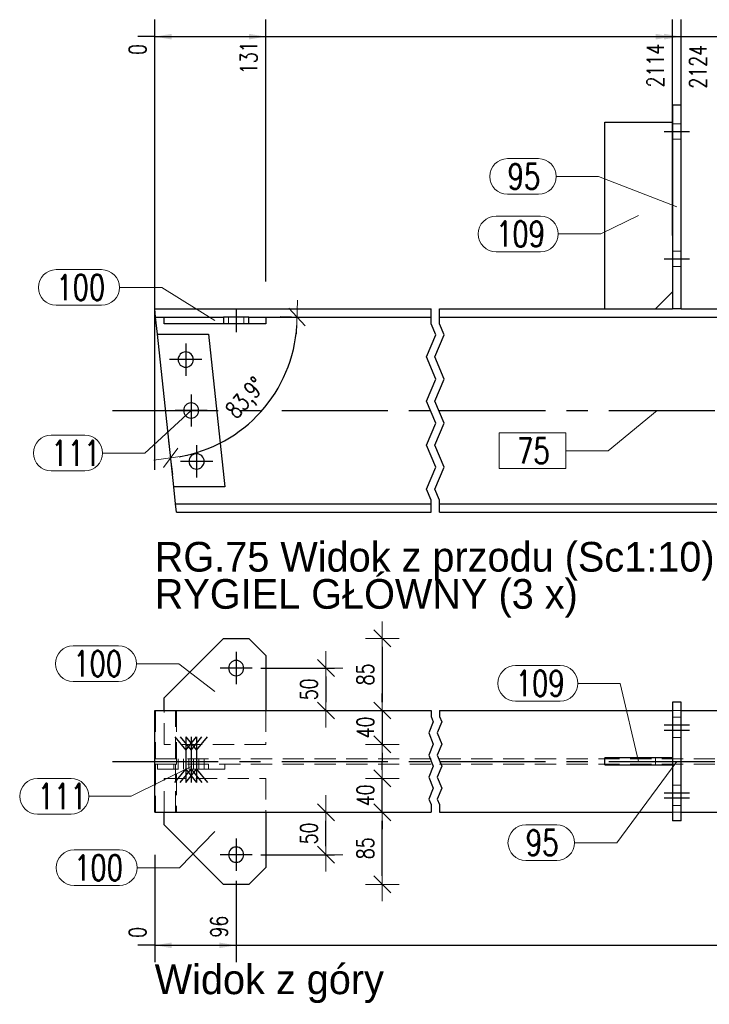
# Model space of a CAD drawing. Header units: millimetres. Extents: x 3536 to 4290, y 11030 to 11491.
# Tile 99 of 102: x 4122 to 4203, y 11310 to 11426. Entities that reach past the tile are written whole.
import ezdxf

# ---------------------------------------------------------------- set-up
doc = ezdxf.new("R2010")
doc.units = ezdxf.units.MM
doc.header["$LTSCALE"] = 10
doc.linetypes.add('HIDDEN', pattern=[0.375, 0.25, -0.125])
doc.linetypes.add('MITTE', pattern=[2, 1.25, -0.25, 0.25, -0.25])
doc.layers.get('Defpoints').update_dxf_attribs({"color": 1})
for name, color, linetype in [('PS_BOLT', 4, 'Continuous'), ('PS_MID', 5, 'MITTE'), ('PS_SHAPE', 3, 'Continuous')]:
    doc.layers.add(name, color=color, linetype=linetype)
for name, color, linetype, lineweight in [('PS_DIM', 4, 'Continuous', 13), ('PS_Hidden', 2, 'HIDDEN', 9), ('PS_Pos', 1, 'Continuous', 15), ('PS_SOLID', 7, 'Continuous', 30)]:
    doc.layers.add(name, color=color, linetype=linetype, lineweight=lineweight)
doc.styles.add('simplex', font='simplex.shx', dxfattribs={"width": 0.75})
doc.dimstyles.new('1_10_GŁ_DS1-LS10', dxfattribs={"dimtxt": 2, "dimasz": 2, "dimexe": 2, "dimexo": 5, "dimgap": 1, "dimtad": 1, "dimjust": 4, "dimdec": 0, "dimlfac": 10, "dimtxsty": 'simplex', "dimblk1": 'NONE', "dimsah": 1, "dimcen": 2, "dimclrd": 256, "dimclre": 256, "dimclrt": 3, "dimadec": 1, "dimazin": 0, "dimtfac": 1, "dimtdec": 0, "dimtmove": 2, "dimatfit": 3, "dimfxl": 1, "dimarcsym": 0})
doc.dimstyles.new('1_10_PRZ', dxfattribs={"dimtxt": 2, "dimasz": 1, "dimexe": 2, "dimexo": 5, "dimgap": 1, "dimtad": 1, "dimdec": 0, "dimlfac": 10, "dimtxsty": 'simplex', "dimblk": 'dimznak', "dimcen": 2, "dimse1": 1, "dimse2": 1, "dimclrt": 3, "dimadec": 1, "dimazin": 0, "dimtfac": 1, "dimtdec": 0, "dimtix": 1, "dimtmove": 2, "dimatfit": 3, "dimldrblk": 'dim-grot', "dimfxl": 1, "dimarcsym": 0})
doc.dimstyles.new('1_10_SC', dxfattribs={"dimtxt": 2, "dimasz": 1, "dimexe": 1, "dimexo": 1, "dimgap": 1, "dimtad": 1, "dimdec": 0, "dimlfac": 10, "dimtxsty": 'simplex', "dimblk": 'dimznak', "dimcen": 2, "dimclrd": 256, "dimclre": 256, "dimclrt": 3, "dimadec": 1, "dimazin": 0, "dimtfac": 1, "dimtdec": 0, "dimtix": 1, "dimtmove": 2, "dimatfit": 3, "dimldrblk": 'dim-grot', "dimfxl": 1, "dimarcsym": 0})

# ---------------------------------------------------------------- blocks, each defined once
blk = doc.blocks.new('dimznak')
at = {"color": 0}
for points in [[(0, 2), (0, -2)], [(-2, 0), (2, 0)]]:
    blk.add_lwpolyline(points, dxfattribs=at)
at = {"color": 2}
blk.add_lwpolyline([(1, 1), (-1, -1)], dxfattribs=at)
blk = doc.blocks.new('*D21')
at = {"layer": 'Defpoints', "color": 0, "transparency": 16777216}
for p in [(4150.84, 11390.72), (4170.34, 11390.72), (4138.05, 11388.7), (4147.19, 11376.89), (4139.97, 11370.7)]:
    blk.add_point(p, dxfattribs=at)
at = {"layer": 'PS_DIM', "lineweight": -2, "transparency": 16777216}
blk.add_arc((4137.84, 11390.72), 16.7, 279.5242, 356.5678, dxfattribs=at)
for p, rotation in [((4154.53, 11390.72), 88.28392263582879), ((4139.61, 11374.12), 187.8080801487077)]:
    blk.add_blockref('dimznak', p, dxfattribs=dict(at, rotation=rotation))
at = {"layer": 'PS_DIM', "color": 3, "transparency": 16777216, "insert": (4148.63, 11381.02), "char_height": 2, "attachment_point": 5, "rotation": 48.046, "style": 'simplex'}
blk.add_mtext('83,9°', dxfattribs=at)
blk = doc.blocks.new('dim-grot')
blk.add_hatch(color=256).paths.add_polyline_path([(0, 0), (-2, 0.5), (-2, -0.5)])
blk.add_lwpolyline([(0, 0), (-2, 0.5), (-2, -0.5), (0, 0)])
blk = doc.blocks.new('*D138')
at = {"layer": 'Defpoints', "color": 0, "transparency": 16777216}
for p in [(4137.73, 11423.79), (4137.73, 11367.7), (4137.73, 11367.7)]:
    blk.add_point(p, dxfattribs=at)
at = {"layer": 'PS_DIM', "lineweight": -2, "transparency": 16777216}
for p, q in [((4137.73, 11372.7), (4137.73, 11425.79)), ((4137.73, 11372.7), (4137.73, 11425.79)), ((4137.73, 11423.79), (4135.73, 11423.79)), ((4137.73, 11423.79), (4137.73, 11423.79)), ((4139.73, 11423.79), (4141.73, 11423.79))]:
    blk.add_line(p, q, dxfattribs=at)
at = {"layer": 'PS_DIM', "transparency": 16777216}
blk.add_solid([(4139.73, 11424.12), (4139.73, 11423.45), (4137.73, 11423.79)], dxfattribs=at)
at = {"layer": 'PS_DIM', "color": 3, "transparency": 16777216, "insert": (4135.71, 11422.27), "char_height": 2, "attachment_point": 5, "rotation": 90, "style": 'simplex'}
blk.add_mtext('0', dxfattribs=at)
blk = doc.blocks.new('_None')
blk = doc.blocks.new('*D139')
at = {"layer": 'Defpoints', "color": 0, "transparency": 16777216}
for p in [(4150.84, 11423.79), (4150.84, 11389.92), (4137.73, 11367.7)]:
    blk.add_point(p, dxfattribs=at)
at = {"layer": 'PS_DIM', "lineweight": -2, "transparency": 16777216}
for p, q in [((4137.73, 11372.7), (4137.73, 11425.79)), ((4150.84, 11394.92), (4150.84, 11425.79)), ((4137.73, 11423.79), (4148.84, 11423.79))]:
    blk.add_line(p, q, dxfattribs=at)
at = {"layer": 'PS_DIM', "transparency": 16777216}
blk.add_solid([(4148.84, 11424.12), (4148.84, 11423.45), (4150.84, 11423.79)], dxfattribs=at)
at = {"layer": 'PS_DIM', "color": 3, "transparency": 16777216, "insert": (4148.82, 11421.3), "char_height": 2, "attachment_point": 5, "rotation": 90, "style": 'simplex'}
blk.add_mtext('131', dxfattribs=at)
blk = doc.blocks.new('*D140')
at = {"layer": 'Defpoints', "color": 0, "transparency": 16777216}
for p in [(4198.84, 11423.79), (4198.84, 11395.33), (4137.73, 11367.7)]:
    blk.add_point(p, dxfattribs=at)
at = {"layer": 'PS_DIM', "lineweight": -2, "transparency": 16777216}
for p, q in [((4137.73, 11372.7), (4137.73, 11425.79)), ((4198.84, 11400.33), (4198.84, 11425.79)), ((4137.73, 11423.79), (4196.84, 11423.79))]:
    blk.add_line(p, q, dxfattribs=at)
at = {"layer": 'PS_DIM', "transparency": 16777216}
blk.add_solid([(4196.84, 11424.12), (4196.84, 11423.45), (4198.84, 11423.79)], dxfattribs=at)
at = {"layer": 'PS_DIM', "color": 3, "transparency": 16777216, "insert": (4196.82, 11420.37), "char_height": 2, "attachment_point": 5, "rotation": 90, "style": 'simplex'}
blk.add_mtext('2114', dxfattribs=at)
blk = doc.blocks.new('*D141')
at = {"layer": 'Defpoints', "color": 0, "transparency": 16777216}
for p in [(4199.84, 11423.79), (4199.84, 11395.29), (4137.73, 11367.7)]:
    blk.add_point(p, dxfattribs=at)
at = {"layer": 'PS_DIM', "lineweight": -2, "transparency": 16777216}
for p, q in [((4137.73, 11372.7), (4137.73, 11425.79)), ((4199.84, 11400.29), (4199.84, 11425.79)), ((4137.73, 11423.79), (4197.84, 11423.79))]:
    blk.add_line(p, q, dxfattribs=at)
at = {"layer": 'PS_DIM', "transparency": 16777216}
blk.add_solid([(4197.84, 11424.12), (4197.84, 11423.45), (4199.84, 11423.79)], dxfattribs=at)
at = {"layer": 'PS_DIM', "color": 3, "transparency": 16777216, "insert": (4201.83, 11420.23), "char_height": 2, "attachment_point": 5, "rotation": 90, "style": 'simplex'}
blk.add_mtext('2124', dxfattribs=at)
blk = doc.blocks.new('*D142')
at = {"layer": 'Defpoints', "color": 0, "transparency": 16777216}
for p in [(4251.84, 11423.79), (4251.84, 11389.92), (4137.73, 11367.7)]:
    blk.add_point(p, dxfattribs=at)
at = {"layer": 'PS_DIM', "lineweight": -2, "transparency": 16777216}
for p, q in [((4137.73, 11372.7), (4137.73, 11425.79)), ((4251.84, 11394.92), (4251.84, 11425.79)), ((4137.73, 11423.79), (4249.84, 11423.79))]:
    blk.add_line(p, q, dxfattribs=at)
at = {"layer": 'PS_DIM', "transparency": 16777216}
blk.add_solid([(4249.84, 11424.12), (4249.84, 11423.45), (4251.84, 11423.79)], dxfattribs=at)
at = {"layer": 'PS_DIM', "color": 3, "transparency": 16777216, "insert": (4249.82, 11420.59), "char_height": 2, "attachment_point": 5, "rotation": 90, "style": 'simplex'}
blk.add_mtext('3711', dxfattribs=at)
blk = doc.blocks.new('*D143')
at = {"layer": 'Defpoints', "color": 0, "transparency": 16777216}
for p in [(4256.29, 11423.79), (4137.73, 11367.7), (4256.29, 11367.7)]:
    blk.add_point(p, dxfattribs=at)
at = {"layer": 'PS_DIM', "lineweight": -2, "transparency": 16777216}
for p, q in [((4137.73, 11372.7), (4137.73, 11425.79)), ((4256.29, 11372.7), (4256.29, 11425.79)), ((4137.73, 11423.79), (4254.29, 11423.79))]:
    blk.add_line(p, q, dxfattribs=at)
at = {"layer": 'PS_DIM', "transparency": 16777216}
blk.add_solid([(4254.29, 11424.12), (4254.29, 11423.45), (4256.29, 11423.79)], dxfattribs=at)
at = {"layer": 'PS_DIM', "color": 3, "transparency": 16777216, "insert": (4254.27, 11420.16), "char_height": 2, "attachment_point": 5, "rotation": 90, "style": 'simplex'}
blk.add_mtext('3756', dxfattribs=at)
blk = doc.blocks.new('*D144')
at = {"layer": 'Defpoints', "color": 0, "transparency": 16777216}
for p in [(4257.73, 11423.79), (4137.73, 11367.7), (4257.73, 11368.39)]:
    blk.add_point(p, dxfattribs=at)
at = {"layer": 'PS_DIM', "lineweight": -2, "transparency": 16777216}
for p, q in [((4137.73, 11372.7), (4137.73, 11425.79)), ((4257.73, 11373.39), (4257.73, 11425.79)), ((4137.73, 11423.79), (4255.73, 11423.79))]:
    blk.add_line(p, q, dxfattribs=at)
at = {"layer": 'PS_DIM', "transparency": 16777216}
blk.add_solid([(4255.73, 11424.12), (4255.73, 11423.45), (4257.73, 11423.79)], dxfattribs=at)
at = {"layer": 'PS_DIM', "color": 3, "transparency": 16777216, "insert": (4260.06, 11420.12), "char_height": 2, "attachment_point": 5, "rotation": 90, "style": 'simplex'}
blk.add_mtext('3770', dxfattribs=at)
blk = doc.blocks.new('*D145')
at = {"layer": 'Defpoints', "color": 0, "transparency": 16777216}
for p in [(4137.73, 11332.32), (4137.73, 11332.32), (4137.73, 11316.63)]:
    blk.add_point(p, dxfattribs=at)
at = {"layer": 'PS_DIM', "lineweight": -2, "transparency": 16777216}
for p, q in [((4137.73, 11327.32), (4137.73, 11314.63)), ((4137.73, 11327.32), (4137.73, 11314.63)), ((4137.73, 11316.63), (4135.73, 11316.63)), ((4137.73, 11316.63), (4137.73, 11316.63)), ((4139.73, 11316.63), (4141.73, 11316.63))]:
    blk.add_line(p, q, dxfattribs=at)
at = {"layer": 'PS_DIM', "transparency": 16777216}
blk.add_solid([(4139.73, 11316.96), (4139.73, 11316.3), (4137.73, 11316.63)], dxfattribs=at)
at = {"layer": 'PS_DIM', "color": 3, "transparency": 16777216, "insert": (4135.71, 11318.15), "char_height": 2, "attachment_point": 5, "rotation": 90, "style": 'simplex'}
blk.add_mtext('0', dxfattribs=at)
blk = doc.blocks.new('*D146')
at = {"layer": 'Defpoints', "color": 0, "transparency": 16777216}
for p in [(4137.73, 11332.32), (4147.34, 11329.22), (4147.34, 11316.63)]:
    blk.add_point(p, dxfattribs=at)
at = {"layer": 'PS_DIM', "lineweight": -2, "transparency": 16777216}
for p, q in [((4137.73, 11327.32), (4137.73, 11314.63)), ((4147.34, 11324.22), (4147.34, 11314.63)), ((4137.73, 11316.63), (4145.34, 11316.63))]:
    blk.add_line(p, q, dxfattribs=at)
at = {"layer": 'PS_DIM', "transparency": 16777216}
blk.add_solid([(4145.34, 11316.96), (4145.34, 11316.3), (4147.34, 11316.63)], dxfattribs=at)
at = {"layer": 'PS_DIM', "color": 3, "transparency": 16777216, "insert": (4145.32, 11318.83), "char_height": 2, "attachment_point": 5, "rotation": 90, "style": 'simplex'}
blk.add_mtext('96', dxfattribs=at)
blk = doc.blocks.new('*D147')
at = {"layer": 'Defpoints', "color": 0, "transparency": 16777216}
for p in [(4137.73, 11332.32), (4243.34, 11329.22), (4243.34, 11316.63)]:
    blk.add_point(p, dxfattribs=at)
at = {"layer": 'PS_DIM', "lineweight": -2, "transparency": 16777216}
for p, q in [((4137.73, 11327.32), (4137.73, 11314.63)), ((4243.34, 11324.22), (4243.34, 11314.63)), ((4137.73, 11316.63), (4241.34, 11316.63))]:
    blk.add_line(p, q, dxfattribs=at)
at = {"layer": 'PS_DIM', "transparency": 16777216}
blk.add_solid([(4241.34, 11316.96), (4241.34, 11316.3), (4243.34, 11316.63)], dxfattribs=at)
at = {"layer": 'PS_DIM', "color": 3, "transparency": 16777216, "insert": (4241.32, 11320.26), "char_height": 2, "attachment_point": 5, "rotation": 90, "style": 'simplex'}
blk.add_mtext('3626', dxfattribs=at)
blk = doc.blocks.new('*D148')
at = {"layer": 'Defpoints', "color": 0, "transparency": 16777216}
for p in [(4257.73, 11344.32), (4137.73, 11332.32), (4257.73, 11316.63)]:
    blk.add_point(p, dxfattribs=at)
at = {"layer": 'PS_DIM', "lineweight": -2, "transparency": 16777216}
for p, q in [((4257.73, 11339.32), (4257.73, 11314.63)), ((4137.73, 11327.32), (4137.73, 11314.63)), ((4137.73, 11316.63), (4255.73, 11316.63))]:
    blk.add_line(p, q, dxfattribs=at)
at = {"layer": 'PS_DIM', "transparency": 16777216}
blk.add_solid([(4255.73, 11316.96), (4255.73, 11316.3), (4257.73, 11316.63)], dxfattribs=at)
at = {"layer": 'PS_DIM', "color": 3, "transparency": 16777216, "insert": (4255.71, 11320.29), "char_height": 2, "attachment_point": 5, "rotation": 90, "style": 'simplex'}
blk.add_mtext('3770', dxfattribs=at)
blk = doc.blocks.new('*D149')
at = {"layer": 'Defpoints', "color": 0, "transparency": 16777216}
for p in [(4149.24, 11332.32), (4157.93, 11332.32), (4149.24, 11327.32)]:
    blk.add_point(p, dxfattribs=at)
at = {"layer": 'PS_DIM', "lineweight": -2, "transparency": 16777216}
for p, q in [((4150.24, 11332.32), (4158.93, 11332.32)), ((4157.93, 11328.32), (4157.93, 11331.32)), ((4150.24, 11327.32), (4158.93, 11327.32))]:
    blk.add_line(p, q, dxfattribs=at)
for p, rotation in [((4157.93, 11332.32), 90), ((4157.93, 11327.32), 270)]:
    blk.add_blockref('dimznak', p, dxfattribs=dict(at, rotation=rotation))
at = {"layer": 'PS_DIM', "color": 3, "transparency": 16777216, "insert": (4155.93, 11329.82), "char_height": 2, "attachment_point": 5, "rotation": 90, "style": 'simplex'}
blk.add_mtext('50', dxfattribs=at)
blk = doc.blocks.new('*D150')
at = {"layer": 'Defpoints', "color": 0, "transparency": 16777216}
for p in [(4149.24, 11332.32), (4164.59, 11332.32), (4148.84, 11323.82)]:
    blk.add_point(p, dxfattribs=at)
at = {"layer": 'PS_DIM', "color": 0, "lineweight": -2, "transparency": 16777216}
blk.add_line((4164.59, 11324.82), (4164.59, 11331.32), dxfattribs=at)
for p, rotation in [((4164.59, 11332.32), 90), ((4164.59, 11323.82), 270)]:
    blk.add_blockref('dimznak', p, dxfattribs=dict(at, rotation=rotation))
at = {"layer": 'PS_DIM', "color": 3, "transparency": 16777216, "insert": (4162.59, 11328.07), "char_height": 2, "attachment_point": 5, "rotation": 90, "style": 'simplex'}
blk.add_mtext('85', dxfattribs=at)
blk = doc.blocks.new('*D151')
at = {"layer": 'Defpoints', "color": 0, "transparency": 16777216}
for p in [(4150.84, 11336.32), (4164.59, 11336.32), (4149.24, 11332.32)]:
    blk.add_point(p, dxfattribs=at)
at = {"layer": 'PS_DIM', "color": 0, "lineweight": -2, "transparency": 16777216}
for p, q in [((4164.59, 11337.32), (4164.59, 11338.32)), ((4164.59, 11332.32), (4164.59, 11336.32)), ((4164.59, 11331.32), (4164.59, 11330.32))]:
    blk.add_line(p, q, dxfattribs=at)
for p, rotation in [((4164.59, 11336.32), 270), ((4164.59, 11332.32), 90)]:
    blk.add_blockref('dimznak', p, dxfattribs=dict(at, rotation=rotation))
at = {"layer": 'PS_DIM', "color": 3, "transparency": 16777216, "insert": (4162.59, 11334.32), "char_height": 2, "attachment_point": 5, "rotation": 90, "style": 'simplex'}
blk.add_mtext('40', dxfattribs=at)
blk = doc.blocks.new('*D152')
at = {"layer": 'Defpoints', "color": 0, "transparency": 16777216}
for p in [(4149.24, 11349.32), (4149.24, 11344.32), (4157.93, 11344.32)]:
    blk.add_point(p, dxfattribs=at)
at = {"layer": 'PS_DIM', "lineweight": -2, "transparency": 16777216}
for p, q in [((4150.24, 11349.32), (4158.93, 11349.32)), ((4157.93, 11348.32), (4157.93, 11345.32)), ((4150.24, 11344.32), (4158.93, 11344.32))]:
    blk.add_line(p, q, dxfattribs=at)
for p, rotation in [((4157.93, 11349.32), 90), ((4157.93, 11344.32), 270)]:
    blk.add_blockref('dimznak', p, dxfattribs=dict(at, rotation=rotation))
at = {"layer": 'PS_DIM', "color": 3, "transparency": 16777216, "insert": (4155.93, 11346.82), "char_height": 2, "attachment_point": 5, "rotation": 90, "style": 'simplex'}
blk.add_mtext('50', dxfattribs=at)
blk = doc.blocks.new('*D153')
at = {"layer": 'Defpoints', "color": 0, "transparency": 16777216}
for p in [(4148.84, 11352.82), (4149.24, 11344.32), (4164.59, 11344.32)]:
    blk.add_point(p, dxfattribs=at)
at = {"layer": 'PS_DIM', "color": 0, "lineweight": -2, "transparency": 16777216}
blk.add_line((4164.59, 11351.82), (4164.59, 11345.32), dxfattribs=at)
for p, rotation in [((4164.59, 11352.82), 90), ((4164.59, 11344.32), 270)]:
    blk.add_blockref('dimznak', p, dxfattribs=dict(at, rotation=rotation))
at = {"layer": 'PS_DIM', "color": 3, "transparency": 16777216, "insert": (4162.59, 11348.57), "char_height": 2, "attachment_point": 5, "rotation": 90, "style": 'simplex'}
blk.add_mtext('85', dxfattribs=at)
blk = doc.blocks.new('*D154')
at = {"layer": 'Defpoints', "color": 0, "transparency": 16777216}
for p in [(4149.24, 11344.32), (4150.84, 11340.32), (4164.59, 11340.32)]:
    blk.add_point(p, dxfattribs=at)
at = {"layer": 'PS_DIM', "color": 0, "lineweight": -2, "transparency": 16777216}
for p, q in [((4164.59, 11345.32), (4164.59, 11346.32)), ((4164.59, 11344.32), (4164.59, 11340.32)), ((4164.59, 11339.32), (4164.59, 11338.32))]:
    blk.add_line(p, q, dxfattribs=at)
for p, rotation in [((4164.59, 11344.32), 270), ((4164.59, 11340.32), 90)]:
    blk.add_blockref('dimznak', p, dxfattribs=dict(at, rotation=rotation))
at = {"layer": 'PS_DIM', "color": 3, "transparency": 16777216, "insert": (4162.59, 11342.32), "char_height": 2, "attachment_point": 5, "rotation": 90, "style": 'simplex'}
blk.add_mtext('40', dxfattribs=at)
blk = doc.blocks.new('*X725')
at = {"color": 30, "linetype": 'Continuous'}
blk.add_line((4142.03, 11379.7), (4142.03, 11379.7), dxfattribs=at)
blk.add_line((4142.03, 11379.7), (4142.03, 11379.7), dxfattribs=at)
blk.add_line((4142.03, 11379.7), (4142.03, 11379.7), dxfattribs=at)
blk.add_line((4142.03, 11379.7), (4142.03, 11379.7), dxfattribs=at)
blk.add_line((4142.03, 11379.7), (4142.03, 11379.7), dxfattribs=at)
blk = doc.blocks.new('*X727')
at = {"color": 30, "linetype": 'Continuous'}
blk.add_line((4142.67, 11373.7), (4142.67, 11373.7), dxfattribs=at)
blk.add_line((4142.67, 11373.7), (4142.67, 11373.7), dxfattribs=at)
blk.add_line((4142.67, 11373.7), (4142.67, 11373.7), dxfattribs=at)
blk.add_line((4142.67, 11373.7), (4142.67, 11373.7), dxfattribs=at)
blk.add_line((4142.67, 11373.7), (4142.67, 11373.7), dxfattribs=at)
blk = doc.blocks.new('*X728')
at = {"color": 30, "linetype": 'Continuous'}
blk.add_line((4141.39, 11385.7), (4141.39, 11385.7), dxfattribs=at)
blk.add_line((4141.39, 11385.7), (4141.39, 11385.7), dxfattribs=at)
blk.add_line((4141.39, 11385.7), (4141.39, 11385.7), dxfattribs=at)
blk.add_line((4141.39, 11385.7), (4141.39, 11385.7), dxfattribs=at)
blk.add_line((4141.39, 11385.7), (4141.39, 11385.7), dxfattribs=at)
blk = doc.blocks.new('*X730')
at = {"color": 1}
for p, q in [((4170.34, 11389.92), (4170.34, 11391.7)), ((4171.34, 11389.92), (4171.34, 11391.7)), ((4170.89, 11388.62), (4170.34, 11389.92)), ((4171.89, 11388.62), (4171.34, 11389.92)), ((4169.79, 11386.02), (4170.89, 11388.62)), ((4170.79, 11386.02), (4171.89, 11388.62)), ((4170.89, 11383.41), (4169.79, 11386.02)), ((4171.89, 11383.41), (4170.79, 11386.02)), ((4169.79, 11380.81), (4170.89, 11383.41)), ((4170.79, 11380.81), (4171.89, 11383.41)), ((4170.89, 11378.21), (4169.79, 11380.81)), ((4171.89, 11378.21), (4170.79, 11380.81)), ((4169.79, 11375.61), (4170.89, 11378.21)), ((4170.79, 11375.61), (4171.89, 11378.21)), ((4170.89, 11373.01), (4169.79, 11375.61)), ((4171.89, 11373.01), (4170.79, 11375.61)), ((4169.79, 11370.41), (4170.89, 11373.01)), ((4170.79, 11370.41), (4171.89, 11373.01)), ((4170.34, 11369.11), (4169.79, 11370.41)), ((4171.34, 11369.11), (4170.79, 11370.41)), ((4170.34, 11367.7), (4170.34, 11369.11)), ((4171.34, 11367.7), (4171.34, 11369.11))]:
    blk.add_line(p, q, dxfattribs=at)
at = {"layer": 'PS_Hidden', "color": 2, "linetype": 'HIDDEN'}
for p, q in [((4199.84, 11413.5), (4198.84, 11413.5)), ((4199.84, 11411.7), (4198.84, 11411.7)), ((4199.84, 11398.5), (4198.84, 11398.5)), ((4199.84, 11396.7), (4198.84, 11396.7)), ((4146.44, 11389.92), (4146.44, 11390.72)), ((4148.24, 11389.92), (4148.24, 11390.72))]:
    blk.add_line(p, q, dxfattribs=at)
at = {"layer": 'PS_MID', "color": 5, "linetype": 'MITTE'}
for p, q in [((4197.84, 11412.6), (4200.84, 11412.6)), ((4197.84, 11412.6), (4200.84, 11412.6)), ((4197.84, 11412.6), (4200.84, 11412.6)), ((4197.84, 11412.6), (4200.84, 11412.6)), ((4197.84, 11397.6), (4200.84, 11397.6)), ((4197.84, 11397.6), (4200.84, 11397.6)), ((4197.84, 11397.6), (4200.84, 11397.6)), ((4197.84, 11397.6), (4200.84, 11397.6)), ((4147.34, 11391.72), (4147.34, 11388.92)), ((4147.34, 11391.72), (4147.34, 11388.92)), ((4141.39, 11387.6), (4141.39, 11383.8)), ((4141.39, 11387.6), (4141.39, 11383.8)), ((4143.29, 11385.7), (4139.49, 11385.7)), ((4143.29, 11385.7), (4139.49, 11385.7)), ((4142.03, 11381.6), (4142.03, 11377.8)), ((4142.03, 11381.6), (4142.03, 11377.8)), ((4132.73, 11379.7), (4170.34, 11379.7)), ((4143.93, 11379.7), (4140.13, 11379.7)), ((4143.93, 11379.7), (4140.13, 11379.7)), ((4171.34, 11379.7), (4219.34, 11379.7)), ((4142.67, 11375.6), (4142.67, 11371.8)), ((4142.67, 11375.6), (4142.67, 11371.8)), ((4144.57, 11373.7), (4140.77, 11373.7)), ((4144.57, 11373.7), (4140.77, 11373.7))]:
    blk.add_line(p, q, dxfattribs=at)
at = {"layer": 'PS_SOLID', "color": 7, "linetype": 'Continuous'}
for p, q in [((4198.84, 11415.7), (4198.84, 11391.7)), ((4199.84, 11415.7), (4198.84, 11415.7)), ((4199.84, 11391.7), (4199.84, 11415.7)), ((4190.84, 11391.7), (4190.84, 11413.7)), ((4190.84, 11413.7), (4198.84, 11413.7)), ((4196.84, 11391.7), (4198.84, 11393.7)), ((4137.84, 11390.72), (4137.73, 11391.7)), ((4137.73, 11391.7), (4170.34, 11391.7)), ((4137.84, 11390.72), (4138.84, 11390.72)), ((4138.05, 11388.7), (4137.84, 11390.72)), ((4138.84, 11389.92), (4138.84, 11390.72)), ((4138.84, 11390.72), (4145.84, 11390.72)), ((4148.84, 11390.72), (4145.84, 11390.72)), ((4145.84, 11390.72), (4145.84, 11389.92)), ((4148.84, 11389.92), (4148.84, 11390.72)), ((4148.84, 11390.72), (4150.84, 11390.72)), ((4150.84, 11390.72), (4150.84, 11389.92)), ((4150.84, 11390.72), (4170.34, 11390.72)), ((4171.34, 11391.7), (4198.84, 11391.7)), ((4171.34, 11390.72), (4219.34, 11390.72)), ((4199.84, 11391.7), (4198.84, 11391.7)), ((4199.84, 11391.7), (4219.34, 11391.7)), ((4145.84, 11389.92), (4138.84, 11389.92)), ((4148.84, 11389.92), (4145.84, 11389.92)), ((4150.84, 11389.92), (4148.84, 11389.92)), ((4139.97, 11370.7), (4138.05, 11388.7)), ((4138.05, 11388.7), (4144.09, 11388.7)), ((4144.09, 11388.7), (4146.01, 11370.7)), ((4146.01, 11370.7), (4139.97, 11370.7)), ((4140.19, 11368.68), (4139.97, 11370.7)), ((4140.29, 11367.7), (4140.19, 11368.68)), ((4140.19, 11368.68), (4170.34, 11368.68)), ((4171.34, 11368.68), (4219.34, 11368.68)), ((4140.29, 11367.7), (4170.34, 11367.7)), ((4171.34, 11367.7), (4219.34, 11367.7))]:
    blk.add_line(p, q, dxfattribs=at)
at = {"layer": 'PS_SOLID', "color": 7, "extrusion": (0, 0, -1)}
for centre in [(-4141.39, 11385.7), (-4142.03, 11379.7), (-4142.67, 11373.7)]:
    blk.add_circle(centre, 0.9, dxfattribs=at)
blk = doc.blocks.new('*X736')
at = {"color": 1}
for p, q in [((4179.37, 11409.4), (4183.02, 11409.4)), ((4185.12, 11407.3), (4190.12, 11407.3)), ((4199.34, 11403.7), (4190.12, 11407.3)), ((4179.37, 11405.2), (4183.02, 11405.2))]:
    blk.add_line(p, q, dxfattribs=at)
for centre, start, end in [((4179.37, 11407.3), 90, 270), ((4183.02, 11407.3), 270, 90)]:
    blk.add_arc(centre, 2.1, start, end, dxfattribs=at)
at = {"color": 2, "style": 'simplex', "width": 0.75}
blk.add_text('95', height=3, dxfattribs=at).set_placement((4179.37, 11405.8))
blk = doc.blocks.new('*X737')
at = {"color": 1}
for p, q in [((4197.01, 11379.7), (4191.23, 11374.95)), ((4186.23, 11377.05), (4178.39, 11377.05)), ((4178.39, 11377.05), (4178.39, 11372.85)), ((4186.23, 11372.85), (4186.23, 11377.05)), ((4186.23, 11374.95), (4191.23, 11374.95)), ((4178.39, 11372.85), (4186.23, 11372.85))]:
    blk.add_line(p, q, dxfattribs=at)
at = {"color": 30, "style": 'simplex', "width": 0.75}
blk.add_text('75', height=3, dxfattribs=at).set_placement((4180.49, 11373.45))
blk = doc.blocks.new('*X738')
at = {"color": 1}
for p, q in [((4178.01, 11402.62), (4183.26, 11402.62)), ((4194.84, 11402.7), (4190.36, 11400.52)), ((4185.36, 11400.52), (4190.36, 11400.52)), ((4178.01, 11398.42), (4183.26, 11398.42))]:
    blk.add_line(p, q, dxfattribs=at)
for centre, start, end in [((4178.01, 11400.52), 90, 270), ((4183.26, 11400.52), 270, 90)]:
    blk.add_arc(centre, 2.1, start, end, dxfattribs=at)
at = {"color": 2, "style": 'simplex', "width": 0.75}
blk.add_text('109', height=3, dxfattribs=at).set_placement((4178.01, 11399.02))
blk = doc.blocks.new('*X740')
at = {"color": 1}
for p, q in [((4126.11, 11396.31), (4131.47, 11396.31)), ((4133.57, 11394.21), (4138.57, 11394.21)), ((4144.84, 11390.32), (4138.57, 11394.21)), ((4126.11, 11392.11), (4131.47, 11392.11))]:
    blk.add_line(p, q, dxfattribs=at)
for centre, start, end in [((4126.11, 11394.21), 90, 270), ((4131.47, 11394.21), 270, 90)]:
    blk.add_arc(centre, 2.1, start, end, dxfattribs=at)
at = {"color": 2, "style": 'simplex', "width": 0.75}
blk.add_text('100', height=3, dxfattribs=at).set_placement((4126.11, 11392.71))
blk = doc.blocks.new('*X741')
at = {"color": 1}
for p, q in [((4142.03, 11379.7), (4136.58, 11374.68)), ((4125.52, 11376.78), (4129.48, 11376.78)), ((4131.58, 11374.68), (4136.58, 11374.68)), ((4125.52, 11372.58), (4129.48, 11372.58))]:
    blk.add_line(p, q, dxfattribs=at)
for centre, start, end in [((4125.52, 11374.68), 90, 270), ((4129.48, 11374.68), 270, 90)]:
    blk.add_arc(centre, 2.1, start, end, dxfattribs=at)
at = {"color": 2, "style": 'simplex', "width": 0.75}
blk.add_text('111', height=3, dxfattribs=at).set_placement((4125.52, 11373.18))
blk = doc.blocks.new('*X742')
at = {"color": 1}
for p, q in [((4126.11, 11396.31), (4131.47, 11396.31)), ((4133.57, 11394.21), (4138.57, 11394.21)), ((4144.84, 11390.32), (4138.57, 11394.21)), ((4126.11, 11392.11), (4131.47, 11392.11))]:
    blk.add_line(p, q, dxfattribs=at)
for centre, start, end in [((4126.11, 11394.21), 90, 270), ((4131.47, 11394.21), 270, 90)]:
    blk.add_arc(centre, 2.1, start, end, dxfattribs=at)
at = {"color": 2, "style": 'simplex', "width": 0.75}
blk.add_text('100', height=3, dxfattribs=at).set_placement((4126.11, 11392.71))
blk = doc.blocks.new('*X743')
at = {"color": 0}
for s, p in [('RG.75 Widok z przodu (Sc1:10)', (4137.73, 11360.7)), ('RYGIEL GŁÓWNY (3 x)', (4137.73, 11356.32))]:
    blk.add_text(s, height=3.5, dxfattribs=at).set_placement(p)
blk = doc.blocks.new('*X745')
at = {"color": 30, "linetype": 'Continuous'}
for p, q in [((4140.75, 11341.23), (4142.03, 11339.63)), ((4142.03, 11339.63), (4143.31, 11341.23)), ((4142.03, 11341.23), (4142.03, 11335.82)), ((4140.75, 11335.82), (4142.03, 11337.42)), ((4142.03, 11337.42), (4143.31, 11335.82))]:
    blk.add_line(p, q, dxfattribs=at)
blk = doc.blocks.new('*X747')
at = {"color": 30, "linetype": 'Continuous'}
for p, q in [((4141.39, 11341.23), (4142.67, 11339.63)), ((4142.67, 11339.63), (4143.95, 11341.23)), ((4142.67, 11341.23), (4142.67, 11335.82)), ((4141.39, 11335.82), (4142.67, 11337.42)), ((4142.67, 11337.42), (4143.95, 11335.82))]:
    blk.add_line(p, q, dxfattribs=at)
blk = doc.blocks.new('*X748')
at = {"color": 30, "linetype": 'Continuous'}
for p, q in [((4140.11, 11341.23), (4141.39, 11339.63)), ((4141.39, 11339.63), (4142.67, 11341.23)), ((4141.39, 11341.23), (4141.39, 11335.82)), ((4140.11, 11335.82), (4141.39, 11337.42)), ((4141.39, 11337.42), (4142.67, 11335.82))]:
    blk.add_line(p, q, dxfattribs=at)
blk = doc.blocks.new('*X750')
at = {"color": 1}
for p, q in [((4170.34, 11344.32), (4170.34, 11343.62)), ((4171.34, 11344.32), (4171.34, 11343.62)), ((4170.34, 11343.62), (4170.61, 11342.97)), ((4171.34, 11343.62), (4171.61, 11342.97)), ((4170.61, 11342.97), (4170.06, 11341.67)), ((4171.61, 11342.97), (4171.06, 11341.67)), ((4170.06, 11341.67), (4170.61, 11340.37)), ((4171.06, 11341.67), (4171.61, 11340.37)), ((4170.61, 11340.37), (4170.06, 11339.07)), ((4171.61, 11340.37), (4171.06, 11339.07)), ((4170.06, 11339.07), (4170.61, 11337.77)), ((4171.06, 11339.07), (4171.61, 11337.77)), ((4170.61, 11337.77), (4170.06, 11336.47)), ((4171.61, 11337.77), (4171.06, 11336.47)), ((4170.06, 11336.47), (4170.61, 11335.17)), ((4171.06, 11336.47), (4171.61, 11335.17)), ((4170.61, 11335.17), (4170.06, 11333.87)), ((4171.61, 11335.17), (4171.06, 11333.87)), ((4170.06, 11333.87), (4170.34, 11333.22)), ((4171.06, 11333.87), (4171.34, 11333.22)), ((4170.34, 11333.22), (4170.34, 11332.32)), ((4171.34, 11333.22), (4171.34, 11332.32))]:
    blk.add_line(p, q, dxfattribs=at)
at = {"layer": 'PS_Hidden', "color": 2, "linetype": 'HIDDEN'}
for p, q in [((4137.84, 11344.32), (4137.84, 11338.63)), ((4138.84, 11340.32), (4138.84, 11344.32)), ((4140.19, 11338.63), (4140.19, 11344.32)), ((4140.29, 11344.32), (4140.29, 11332.32)), ((4150.84, 11344.32), (4150.84, 11340.32)), ((4198.84, 11344.32), (4199.84, 11344.32)), ((4198.84, 11343.52), (4199.84, 11343.52)), ((4198.84, 11341.12), (4199.84, 11341.12)), ((4150.84, 11340.32), (4138.84, 11340.32)), ((4137.84, 11338.63), (4170.34, 11338.63)), ((4140.49, 11338.01), (4140.49, 11338.63)), ((4141.13, 11338.01), (4141.13, 11338.63)), ((4141.77, 11338.01), (4141.77, 11338.63)), ((4142.29, 11338.01), (4142.29, 11338.63)), ((4142.93, 11338.01), (4142.93, 11338.63)), ((4143.57, 11338.01), (4143.57, 11338.63)), ((4171.34, 11338.63), (4219.34, 11338.63)), ((4196.84, 11338.72), (4196.84, 11337.92)), ((4137.84, 11338.01), (4137.84, 11332.32)), ((4137.84, 11338.01), (4170.34, 11338.01)), ((4138.05, 11338.01), (4138.05, 11337.41)), ((4138.05, 11337.41), (4144.09, 11337.41)), ((4139.97, 11337.41), (4139.97, 11338.01)), ((4140.19, 11332.32), (4140.19, 11338.01)), ((4140.49, 11337.41), (4140.49, 11338.01)), ((4141.13, 11337.41), (4141.13, 11338.01)), ((4141.77, 11337.41), (4141.77, 11338.01)), ((4142.29, 11337.41), (4142.29, 11338.01)), ((4142.93, 11337.41), (4142.93, 11338.01)), ((4143.57, 11337.41), (4143.57, 11338.01)), ((4144.09, 11337.41), (4144.09, 11338.01)), ((4144.09, 11337.41), (4146.01, 11337.41)), ((4146.01, 11338.01), (4146.01, 11337.41)), ((4171.34, 11338.01), (4219.34, 11338.01)), ((4138.84, 11336.32), (4150.84, 11336.32)), ((4138.84, 11332.32), (4138.84, 11336.32)), ((4150.84, 11336.32), (4150.84, 11332.32)), ((4198.84, 11335.52), (4199.84, 11335.52)), ((4198.84, 11333.12), (4199.84, 11333.12)), ((4198.84, 11332.32), (4199.84, 11332.32))]:
    blk.add_line(p, q, dxfattribs=at)
at = {"layer": 'PS_MID', "color": 5, "linetype": 'MITTE'}
for p, q in [((4147.34, 11351.22), (4147.34, 11347.42)), ((4149.24, 11349.32), (4145.44, 11349.32)), ((4197.84, 11342.62), (4200.84, 11342.62)), ((4197.84, 11342.62), (4200.84, 11342.62)), ((4197.84, 11342.02), (4200.84, 11342.02)), ((4197.84, 11342.02), (4200.84, 11342.02)), ((4141.39, 11339.63), (4141.39, 11337.01)), ((4142.03, 11339.63), (4142.03, 11337.01)), ((4142.67, 11339.63), (4142.67, 11337.01)), ((4141.39, 11339.01), (4141.39, 11336.41)), ((4142.03, 11339.01), (4142.03, 11336.41)), ((4142.67, 11339.01), (4142.67, 11336.41)), ((4132.73, 11338.32), (4170.34, 11338.32)), ((4171.34, 11338.32), (4219.34, 11338.32)), ((4197.84, 11334.62), (4200.84, 11334.62)), ((4197.84, 11334.62), (4200.84, 11334.62)), ((4197.84, 11334.02), (4200.84, 11334.02)), ((4197.84, 11334.02), (4200.84, 11334.02)), ((4147.34, 11329.22), (4147.34, 11325.42)), ((4149.24, 11327.32), (4145.44, 11327.32))]:
    blk.add_line(p, q, dxfattribs=at)
at = {"layer": 'PS_SOLID', "color": 7, "linetype": 'Continuous'}
for p, q in [((4145.84, 11352.82), (4138.84, 11345.82)), ((4145.84, 11352.82), (4148.84, 11352.82)), ((4150.84, 11350.82), (4148.84, 11352.82)), ((4150.84, 11350.82), (4150.84, 11344.32)), ((4138.84, 11344.32), (4138.84, 11345.82)), ((4198.84, 11345.32), (4198.84, 11331.32)), ((4199.84, 11345.32), (4198.84, 11345.32)), ((4199.84, 11331.32), (4199.84, 11345.32)), ((4137.73, 11344.32), (4170.34, 11344.32)), ((4137.73, 11332.32), (4137.73, 11344.32)), ((4171.34, 11344.32), (4198.84, 11344.32)), ((4199.84, 11344.32), (4219.34, 11344.32)), ((4190.84, 11337.92), (4190.84, 11338.72)), ((4198.84, 11338.72), (4190.84, 11338.72)), ((4190.84, 11337.92), (4198.84, 11337.92)), ((4137.73, 11332.32), (4170.34, 11332.32)), ((4138.84, 11330.82), (4138.84, 11332.32)), ((4150.84, 11332.32), (4150.84, 11325.82)), ((4171.34, 11332.32), (4198.84, 11332.32)), ((4199.84, 11332.32), (4219.34, 11332.32)), ((4138.84, 11330.82), (4145.84, 11323.82)), ((4199.84, 11331.32), (4198.84, 11331.32)), ((4148.84, 11323.82), (4150.84, 11325.82)), ((4148.84, 11323.82), (4145.84, 11323.82))]:
    blk.add_line(p, q, dxfattribs=at)
at = {"layer": 'PS_SOLID', "color": 7, "extrusion": (0, 0, -1)}
for centre in [(-4147.34, 11349.32), (-4147.34, 11327.32)]:
    blk.add_circle(centre, 0.9, dxfattribs=at)
blk = doc.blocks.new('*X756')
at = {"color": 1}
for p, q in [((4199.34, 11338.32), (4192.27, 11328.73)), ((4181.52, 11330.83), (4185.17, 11330.83)), ((4187.27, 11328.73), (4192.27, 11328.73)), ((4181.52, 11326.63), (4185.17, 11326.63))]:
    blk.add_line(p, q, dxfattribs=at)
for centre, start, end in [((4181.52, 11328.73), 90, 270), ((4185.17, 11328.73), 270, 90)]:
    blk.add_arc(centre, 2.1, start, end, dxfattribs=at)
at = {"color": 2, "style": 'simplex', "width": 0.75}
blk.add_text('95', height=3, dxfattribs=at).set_placement((4181.52, 11327.23))
blk = doc.blocks.new('*X758')
at = {"color": 1}
for p, q in [((4180.32, 11349.62), (4185.57, 11349.62)), ((4187.67, 11347.52), (4192.67, 11347.52)), ((4194.84, 11338.32), (4192.67, 11347.52)), ((4180.32, 11345.42), (4185.57, 11345.42))]:
    blk.add_line(p, q, dxfattribs=at)
for centre, start, end in [((4180.32, 11347.52), 90, 270), ((4185.57, 11347.52), 270, 90)]:
    blk.add_arc(centre, 2.1, start, end, dxfattribs=at)
at = {"color": 2, "style": 'simplex', "width": 0.75}
blk.add_text('109', height=3, dxfattribs=at).set_placement((4180.32, 11346.02))
blk = doc.blocks.new('*X760')
at = {"color": 1}
for p, q in [((4142.03, 11337.71), (4134.96, 11334.2)), ((4123.9, 11336.3), (4127.86, 11336.3)), ((4129.96, 11334.2), (4134.96, 11334.2)), ((4123.9, 11332.1), (4127.86, 11332.1))]:
    blk.add_line(p, q, dxfattribs=at)
for centre, start, end in [((4123.9, 11334.2), 90, 270), ((4127.86, 11334.2), 270, 90)]:
    blk.add_arc(centre, 2.1, start, end, dxfattribs=at)
at = {"color": 2, "style": 'simplex', "width": 0.75}
blk.add_text('111', height=3, dxfattribs=at).set_placement((4123.9, 11332.7))
blk = doc.blocks.new('*X761')
at = {"color": 1}
for p, q in [((4144.84, 11330.07), (4140.66, 11325.78)), ((4128.21, 11327.88), (4133.56, 11327.88)), ((4135.66, 11325.78), (4140.66, 11325.78)), ((4128.21, 11323.68), (4133.56, 11323.68))]:
    blk.add_line(p, q, dxfattribs=at)
for centre, start, end in [((4128.21, 11325.78), 90, 270), ((4133.56, 11325.78), 270, 90)]:
    blk.add_arc(centre, 2.1, start, end, dxfattribs=at)
at = {"color": 2, "style": 'simplex', "width": 0.75}
blk.add_text('100', height=3, dxfattribs=at).set_placement((4128.21, 11324.28))
blk = doc.blocks.new('*X762')
at = {"color": 1}
for p, q in [((4128.11, 11351.94), (4133.47, 11351.94)), ((4135.57, 11349.84), (4140.57, 11349.84)), ((4144.84, 11346.57), (4140.57, 11349.84)), ((4128.11, 11347.74), (4133.47, 11347.74))]:
    blk.add_line(p, q, dxfattribs=at)
for centre, start, end in [((4128.11, 11349.84), 90, 270), ((4133.47, 11349.84), 270, 90)]:
    blk.add_arc(centre, 2.1, start, end, dxfattribs=at)
at = {"color": 2, "style": 'simplex', "width": 0.75}
blk.add_text('100', height=3, dxfattribs=at).set_placement((4128.11, 11348.34))
blk = doc.blocks.new('*X763')
at = {"color": 0}
blk.add_text('Widok z góry', height=3.5, dxfattribs=at).set_placement((4137.73, 11310.87))

msp = doc.modelspace()

# ---------------------------------------------------------------- block references
for name in ['*X743', '*X763']:
    msp.add_blockref(name, (0, 0))
at = {"layer": 'PS_BOLT', "color": 30}
for name in ['*X728', '*X725', '*X727', '*X748', '*X745', '*X747']:
    msp.add_blockref(name, (0, 0), dxfattribs=at)
at = {"layer": 'PS_Pos'}
for name in ['*X736', '*X738', '*X740', '*X742', '*X741', '*X737', '*X762', '*X758', '*X760', '*X756', '*X761']:
    msp.add_blockref(name, (0, 0), dxfattribs=at)
at = {"layer": 'PS_SHAPE'}
for name in ['*X730', '*X750']:
    msp.add_blockref(name, (0, 0), dxfattribs=at)

# ---------------------------------------------------------------- dimensions: what is measured, and where the dimension line sits
at = {"layer": 'PS_DIM'}
for base, p1, p2, picture, middle in [((4137.7333, 11423.7856), (4137.7332, 11367.6994), (4137.7333, 11367.6994), '*D138', (4135.7133, 11422.2656)), ((4150.838, 11423.786), (4137.733, 11367.699), (4150.838, 11389.919), '*D139', (4148.818, 11421.301)), ((4137.7333, 11316.6303), (4137.7332, 11332.3244), (4137.7333, 11332.3244), '*D145', (4135.7133, 11318.1503)), ((4147.338, 11316.63), (4137.733, 11332.324), (4147.338, 11329.224), '*D146', (4145.318, 11318.829))]:
    dim = msp.add_linear_dim(base=base, p1=p1, p2=p2, dimstyle='1_10_GŁ_DS1-LS10', dxfattribs=at)
    dim.commit()
    dim.dimension.update_dxf_attribs({"geometry": picture, "text_midpoint": middle, "dimtype": 128, "text_rotation": 90})
for base, p1, p2, text, picture, middle in [((4198.838, 11423.786), (4137.733, 11367.699), (4198.838, 11395.331), '2114', '*D140', (4196.818, 11420.373)), ((4199.838, 11423.786), (4137.733, 11367.699), (4199.838, 11395.292), '2124', '*D141', (4201.826, 11420.23)), ((4251.838, 11423.786), (4137.733, 11367.699), (4251.838, 11389.919), '3711', '*D142', (4249.818, 11420.587)), ((4256.295, 11423.786), (4137.733, 11367.699), (4256.295, 11367.699), '3756', '*D143', (4254.275, 11420.158)), ((4257.729, 11423.786), (4137.733, 11367.699), (4257.729, 11368.392), '3770', '*D144', (4260.065, 11420.123)), ((4257.729, 11316.63), (4137.733, 11332.324), (4257.729, 11344.324), '3770', '*D148', (4255.709, 11320.293)), ((4243.338, 11316.63), (4137.733, 11332.324), (4243.338, 11329.224), '3626', '*D147', (4241.318, 11320.257))]:
    dim = msp.add_linear_dim(base=base, p1=p1, p2=p2, text=text, dimstyle='1_10_GŁ_DS1-LS10', dxfattribs=at)
    dim.commit()
    dim.dimension.update_dxf_attribs({"geometry": picture, "text_midpoint": middle, "dimtype": 128, "text_rotation": 90})
dim = msp.add_angular_dim_2l(base=(4147.189, 11376.888), line1=((4150.838, 11390.719), (4170.338, 11390.719)), line2=((4139.975, 11370.699), (4138.053, 11388.699)), dimstyle='1_10_SC', dxfattribs=at)
dim.commit()
dim.dimension.update_dxf_attribs({"geometry": '*D21', "text_midpoint": (4148.626, 11381.022)})
for base, p1, p2, dimstyle, picture, middle in [((4164.594, 11344.324), (4148.838, 11352.824), (4149.238, 11344.324), '1_10_PRZ', '*D153', (4162.594, 11348.574)), ((4157.931, 11344.324), (4149.238, 11349.324), (4149.238, 11344.324), '1_10_SC', '*D152', (4155.931, 11346.824)), ((4164.594, 11340.324), (4149.238, 11344.324), (4150.838, 11340.324), '1_10_PRZ', '*D154', (4162.594, 11342.324)), ((4164.594, 11336.324), (4149.238, 11332.324), (4150.838, 11336.324), '1_10_PRZ', '*D151', (4162.594, 11334.324)), ((4164.594, 11332.324), (4148.838, 11323.824), (4149.238, 11332.324), '1_10_PRZ', '*D150', (4162.594, 11328.074)), ((4157.931, 11332.324), (4149.238, 11327.324), (4149.238, 11332.324), '1_10_SC', '*D149', (4155.931, 11329.824))]:
    dim = msp.add_linear_dim(base=base, p1=p1, p2=p2, angle=90, dimstyle=dimstyle, dxfattribs=at)
    dim.commit()
    dim.dimension.update_dxf_attribs({"geometry": picture, "text_midpoint": middle})

doc.saveas('drawing.dxf')
